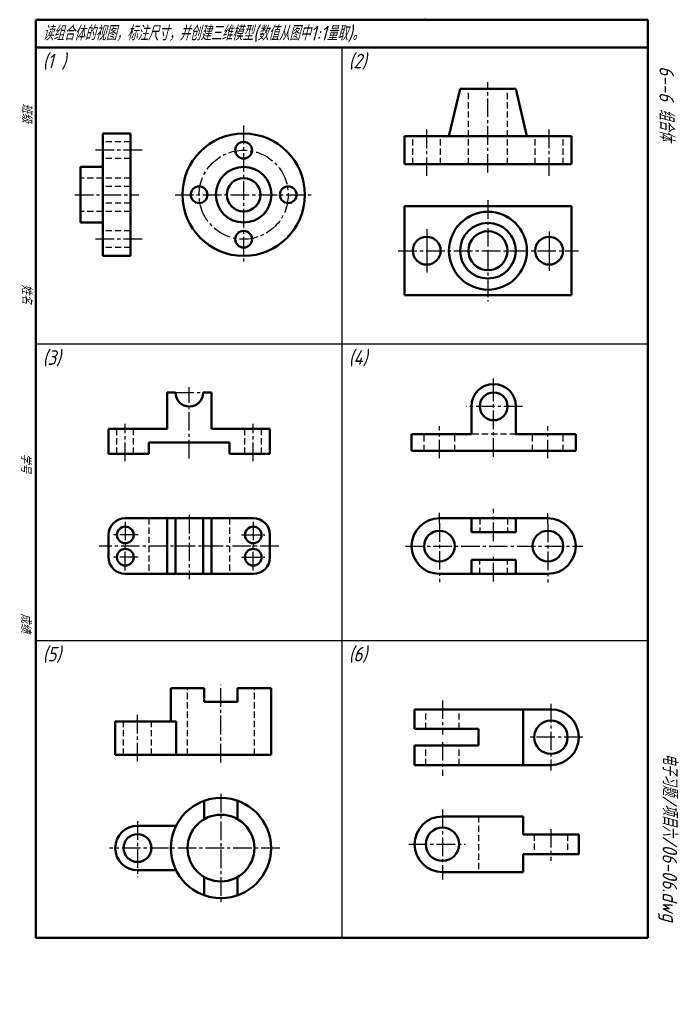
# Model space of a CAD drawing. Header units: millimetres. Extents: x 104 to 341, y -31 to 323.
import ezdxf

# ---------------------------------------------------------------- set-up
doc = ezdxf.new("R2010")
doc.units = ezdxf.units.MM
doc.header["$LTSCALE"] = 0.7
doc.linetypes.add('CENTER2', pattern=[28.575, 19.05, -3.175, 3.175, -3.175])
doc.linetypes.add('DASHED2', pattern=[9.525, 6.35, -3.175])
for name, color, linetype, lineweight in [('文字层', 227, 'Continuous', 20), ('点画线层', 3, 'CENTER2', 25), ('粗实线层', 7, 'Continuous', 50), ('虚线层', 2, 'DASHED2', 25)]:
    doc.layers.add(name, color=color, linetype=linetype, lineweight=lineweight)
doc.layers.add('细实线层', color=7, linetype='Continuous')
doc.styles.add('工程字体（斜）', font='gbeitc.shx', dxfattribs={"bigfont": 'gbcbig.shx'})
doc.styles.add('工程斜体', font='gbeitc.shx', dxfattribs={"bigfont": 'gbcbig.shx'})

msp = doc.modelspace()

# ---------------------------------------------------------------- linework, layer by layer
at = {"layer": '点画线层', "color": 7, "ltscale": 0.5}
for p, q in [((272.53, 268.16), (272.53, 300.65)), ((184.73, 285.1), (184.73, 235.1)), ((250.53, 266.99), (250.53, 284.24)), ((294.53, 266.99), (294.53, 284.24)), ((148.2, 276.22), (130.69, 276.22)), ((124.05, 260.22), (147.05, 260.22)), ((160.05, 260.22), (210.05, 260.22)), ((272.53, 258.25), (272.53, 240.09)), ((148.2, 244.22), (130.69, 244.22)), ((240.32, 240.09), (305.06, 240.09)), ((272.53, 240.09), (272.53, 221.83)), ((160.19, 189.12), (170.19, 189.12)), ((165.19, 165.42), (165.19, 191.01)), ((284.95, 184.15), (264.8, 184.15)), ((274.59, 166.01), (274.59, 186.58)), ((142.19, 164.5), (142.19, 177.89)), ((188.19, 164.5), (188.19, 177.89)), ((255.09, 165.51), (255.09, 177.04)), ((294.09, 165.51), (294.09, 177.04)), ((165.19, 145.16), (165.19, 122.1)), ((274.59, 135.71), (274.59, 147.33)), ((142.19, 142.7), (142.19, 133.69)), ((188.19, 142.7), (188.19, 133.69)), ((255.09, 142.13), (255.09, 120.93)), ((294.09, 141.96), (294.09, 120.79)), ((146.84, 137.94), (137.75, 137.94)), ((183.94, 137.94), (192.33, 137.94)), ((197.34, 133.94), (132.76, 133.94)), ((142.19, 125.17), (142.19, 134.18)), ((188.19, 125.17), (188.19, 134.18)), ((242.94, 133.94), (306.67, 133.94)), ((274.59, 121.23), (274.59, 131.27)), ((146.84, 129.94), (137.75, 129.94)), ((183.94, 129.94), (192.33, 129.94)), ((176.57, 56.21), (176.57, 84.08)), ((256.19, 78.47), (256.19, 66.25)), ((295.19, 77.21), (295.19, 53.22)), ((146.57, 56.57), (146.57, 73.5)), ((306.62, 65.24), (287.11, 65.24)), ((256.19, 63.48), (256.19, 51.34)), ((176.57, 44.89), (176.57, 5.91)), ((256.19, 39.2), (256.19, 14.11)), ((146.57, 35.01), (146.57, 14.92)), ((295.19, 32.22), (295.19, 20.8)), ((197.68, 25.4), (136.56, 25.4)), ((244.04, 26.76), (264.48, 26.76))]:
    msp.add_line(p, q, dxfattribs=at)
at = {"layer": '点画线层', "color": 7}
for p, q in [((274.59, 186.58), (274.59, 194.15)), ((255.09, 142.13), (255.09, 145.91)), ((294.09, 141.96), (294.09, 145.75))]:
    msp.add_line(p, q, dxfattribs=at)
at = {"layer": '点画线层', "color": 7, "ltscale": 0.5}
msp.add_circle((184.73, 260.22), 16, dxfattribs=at)
at = {"layer": '粗实线层', "color": 7, "ltscale": 0.5}
for p, q in [((110.01, 323.13), (110.01, -6.87)), ((320.01, 323.13), (110.01, 323.13)), ((330.01, 323.13), (320.01, 323.13)), ((330.01, -6.87), (330.01, 323.13)), ((330.01, 313.13), (110.01, 313.13)), ((262.53, 298.25), (258.53, 281.25)), ((272.53, 298.25), (262.53, 298.25)), ((272.53, 298.25), (282.53, 298.25)), ((282.53, 298.25), (286.53, 281.25)), ((134.05, 270.22), (134.05, 282.22)), ((144.05, 282.22), (134.05, 282.22)), ((144.05, 282.22), (144.05, 260.22)), ((242.53, 271.25), (242.53, 281.25)), ((242.53, 281.25), (302.53, 281.25)), ((302.53, 281.25), (302.53, 271.25)), ((126.05, 260.22), (126.05, 270.22)), ((126.05, 270.22), (134.05, 270.22)), ((134.05, 270.22), (134.05, 260.22)), ((302.53, 271.25), (242.53, 271.25)), ((126.05, 260.22), (126.05, 250.22)), ((134.05, 250.22), (134.05, 260.22)), ((144.05, 238.22), (144.05, 260.22)), ((302.53, 256.09), (242.53, 256.09)), ((242.53, 256.09), (242.53, 224.09)), ((302.53, 224.09), (302.53, 256.09)), ((126.05, 250.22), (134.05, 250.22)), ((134.05, 250.22), (134.05, 238.22)), ((144.05, 238.22), (134.05, 238.22)), ((242.53, 224.09), (302.53, 224.09)), ((157.19, 189.12), (160.19, 189.12)), ((157.19, 189.12), (157.19, 176.12)), ((170.19, 189.12), (173.19, 189.12)), ((170.19, 189.12), (173.19, 189.12)), ((173.19, 189.12), (173.19, 176.12)), ((266.59, 184.15), (266.59, 174.15)), ((282.59, 184.15), (282.59, 174.15)), ((136.19, 167.12), (136.19, 176.12)), ((157.19, 176.12), (136.19, 176.12)), ((173.19, 176.12), (194.19, 176.12)), ((194.19, 167.12), (194.19, 176.12)), ((266.59, 174.15), (245.09, 174.15)), ((245.09, 174.15), (245.09, 168.15)), ((304.09, 174.15), (282.59, 174.15)), ((304.09, 168.15), (304.09, 174.15)), ((179.69, 171.12), (150.69, 171.12)), ((150.69, 171.12), (150.69, 167.12)), ((179.69, 167.12), (179.69, 171.12)), ((136.19, 167.12), (150.69, 167.12)), ((179.69, 167.12), (194.19, 167.12)), ((304.09, 168.15), (245.09, 168.15)), ((188.19, 143.94), (142.19, 143.94)), ((157.19, 143.94), (157.19, 123.94)), ((160.19, 143.94), (160.19, 123.94)), ((170.19, 143.94), (170.19, 123.94)), ((173.19, 143.94), (173.19, 123.94)), ((255.09, 143.94), (294.09, 143.94)), ((266.59, 138.94), (266.59, 143.94)), ((282.59, 143.94), (282.59, 138.94)), ((282.59, 138.94), (266.59, 138.94)), ((136.19, 137.94), (136.19, 129.94)), ((194.19, 137.94), (194.19, 129.94)), ((282.59, 128.94), (266.59, 128.94)), ((266.59, 128.94), (266.59, 123.94)), ((282.59, 123.94), (282.59, 128.94)), ((142.19, 123.94), (188.19, 123.94)), ((255.09, 123.94), (294.09, 123.94)), ((170.57, 82.91), (158.57, 82.91)), ((158.57, 82.91), (158.57, 70.91)), ((170.57, 77.91), (170.57, 82.91)), ((194.57, 82.91), (182.57, 82.91)), ((182.57, 82.91), (182.57, 77.91)), ((194.57, 58.91), (194.57, 82.91)), ((182.57, 77.91), (170.57, 77.91)), ((295.19, 75.24), (246.19, 75.24)), ((246.19, 68.24), (246.19, 75.24)), ((285.19, 55.24), (285.19, 75.24)), ((138.57, 58.91), (138.57, 70.91)), ((138.57, 70.91), (160.44, 70.91)), ((160.44, 70.91), (160.44, 58.91)), ((246.19, 68.24), (269.19, 68.24)), ((269.19, 68.24), (269.19, 62.24)), ((246.19, 55.24), (246.19, 62.24)), ((246.19, 62.24), (269.19, 62.24)), ((194.57, 58.91), (138.57, 58.91)), ((295.19, 55.24), (246.19, 55.24)), ((170.57, 35.79), (170.57, 42.37)), ((182.57, 42.37), (182.57, 35.79)), ((256.19, 36.76), (285.19, 36.76)), ((285.19, 36.76), (285.19, 30.26)), ((146.57, 33.4), (160.44, 33.4)), ((305.19, 30.26), (285.19, 30.26)), ((305.19, 30.26), (305.19, 23.26)), ((305.19, 23.26), (285.19, 23.26)), ((285.19, 23.26), (285.19, 16.76)), ((146.57, 17.4), (160.44, 17.4)), ((170.57, 8.43), (170.57, 15.01)), ((182.57, 15.01), (182.57, 8.43)), ((285.19, 16.76), (256.19, 16.76)), ((110.01, -6.87), (320.01, -6.87)), ((320.01, -6.87), (330.01, -6.87))]:
    msp.add_line(p, q, dxfattribs=at)
for centre, radius in [((184.73, 260.22), 22), ((184.73, 276.22), 3), ((184.73, 260.22), 10), ((184.73, 260.22), 6), ((168.73, 260.22), 3), ((200.73, 260.22), 3), ((272.53, 240.09), 14), ((272.53, 240.09), 10), ((184.73, 244.22), 3), ((250.53, 240.09), 5), ((272.53, 240.09), 7), ((294.53, 240.09), 5), ((274.59, 184.15), 5), ((142.19, 137.94), 3), ((188.19, 137.94), 3), ((255.09, 133.94), 5.5), ((294.09, 133.94), 5.5), ((142.19, 129.94), 3), ((188.19, 129.94), 3), ((295.19, 65.24), 6), ((176.57, 25.4), 18), ((176.57, 25.4), 12), ((256.19, 26.76), 6), ((146.57, 25.4), 5)]:
    msp.add_circle(centre, radius, dxfattribs=at)
for centre, radius, start, end in [((274.59, 184.15), 8, 0, 180), ((165.19, 189.12), 5, 180, 360), ((142.19, 137.94), 6, 90, 180), ((188.19, 137.94), 6, 0, 90), ((255.09, 133.94), 10, 90, 270), ((294.09, 133.94), 10, 270, 90), ((142.19, 129.94), 6, 180, 270), ((188.19, 129.94), 6, 270, 0), ((295.19, 65.24), 10, 270, 90), ((256.19, 26.76), 10, 90, 270), ((146.57, 25.4), 8, 90, 270)]:
    msp.add_arc(centre, radius, start, end, dxfattribs=at)
at = {"layer": '粗实线层', "color": 7}
msp.add_point((250.01, 323.13), dxfattribs=at)
at = {"layer": '细实线层', "color": 7, "ltscale": 0.5}
for p, q in [((220.01, 313.13), (220.01, -6.87)), ((250.53, 247.84), (250.53, 232.26)), ((294.53, 246.97), (294.53, 232.89)), ((330.01, 206.53), (110.01, 206.53)), ((330.01, 99.93), (110.01, 99.93))]:
    msp.add_line(p, q, dxfattribs=at)
at = {"layer": '细实线层', "color": 7}
msp.add_point((250.01, 323.13), dxfattribs=at)
at = {"layer": '虚线层', "color": 7, "ltscale": 0.5}
for p, q in [((265.53, 271.25), (265.53, 298.25)), ((279.53, 271.25), (279.53, 298.25)), ((245.53, 271.25), (245.53, 281.25)), ((255.53, 271.25), (255.53, 281.25)), ((289.53, 271.25), (289.53, 281.25)), ((299.53, 271.25), (299.53, 281.25)), ((144.05, 279.22), (134.05, 279.22)), ((144.05, 273.22), (134.05, 273.22)), ((144.05, 266.22), (126.05, 266.22)), ((144.05, 263.2), (134.05, 263.2)), ((144.05, 257.23), (134.05, 257.23)), ((144.05, 254.22), (126.05, 254.22)), ((144.05, 247.22), (134.05, 247.22)), ((144.05, 241.22), (134.05, 241.22)), ((139.19, 167.12), (139.19, 176.12)), ((145.19, 167.12), (145.19, 176.12)), ((185.19, 167.12), (185.19, 176.12)), ((191.19, 167.12), (191.19, 176.12)), ((249.59, 168.15), (249.59, 174.15)), ((260.59, 168.15), (260.59, 174.15)), ((282.59, 174.15), (266.59, 174.15)), ((288.59, 168.15), (288.59, 174.15)), ((299.59, 168.15), (299.59, 174.15)), ((150.69, 143.94), (150.69, 123.94)), ((179.69, 143.94), (179.69, 123.94)), ((269.59, 143.94), (269.59, 138.94)), ((279.59, 143.94), (279.59, 138.94)), ((269.59, 123.94), (269.59, 128.94)), ((279.59, 123.94), (279.59, 128.94)), ((164.57, 58.91), (164.57, 82.91)), ((188.57, 58.91), (188.57, 82.91)), ((250.19, 68.24), (250.19, 75.24)), ((262.19, 68.24), (262.19, 75.24)), ((141.57, 58.91), (141.57, 70.91)), ((151.57, 58.91), (151.57, 70.91)), ((250.19, 55.24), (250.19, 62.24)), ((262.19, 55.24), (262.19, 62.24)), ((269.19, 36.76), (269.19, 16.76)), ((289.19, 30.26), (289.19, 23.26)), ((301.19, 30.26), (301.19, 23.26))]:
    msp.add_line(p, q, dxfattribs=at)

# ---------------------------------------------------------------- texts
at = {"layer": '文字层', "color": 7, "style": '工程字体（斜）'}
for s, p in [('班级', (105.04, 293.1)), ('姓名', (105.02, 228.01)), ('学号', (104.64, 167.24)), ('成绩', (104.64, 109.81))]:
    msp.add_text(s, height=3.5, rotation=270, dxfattribs=at).set_placement(p)
at = {"layer": '细实线层', "color": 7, "ltscale": 0.5, "style": '工程斜体'}
for s, p in [('读组合体的视图，标注尺寸，并创建三维模型(数值从图中1:1量取)。', (112.48, 315.66)), ('(1 )', (112.48, 305.66)), ('(2)', (222.48, 305.66)), ('(3)', (112.48, 199.06)), ('(4)', (222.48, 199.06)), ('(5)', (112.48, 92.46)), ('(6)', (222.48, 92.46))]:
    msp.add_text(s, height=5.25, dxfattribs=at).set_placement(p)
at = {"layer": '细实线层', "color": 7, "ltscale": 0.5}
for s, style, p in [('    6--6 组合体  ', '工程字体（斜）', (334.18, 317.85)), ('电子习题/项目六/06-06.dwg', '工程斜体', (335.32, 59.49))]:
    msp.add_text(s, height=5.25, rotation=270, dxfattribs=dict(at, style=style)).set_placement(p)

doc.saveas('drawing.dxf')
